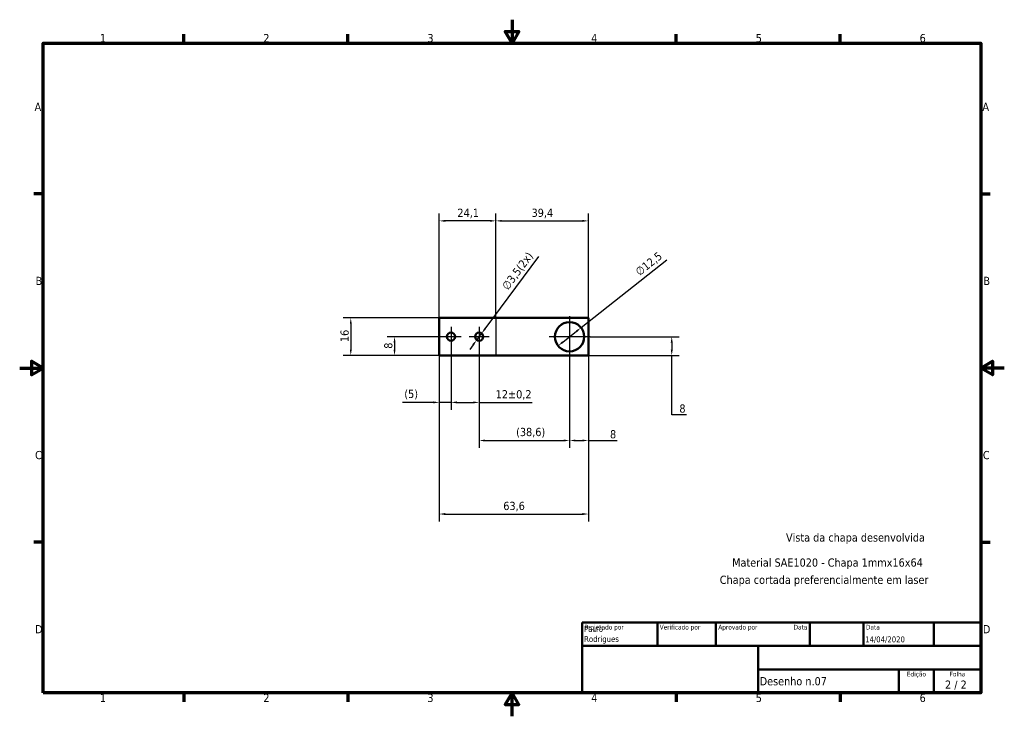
# Model space of a CAD drawing. Header units: millimetres. Extents: x 0 to 420, y 0 to 297.
import ezdxf
from ezdxf.enums import TextEntityAlignment as Align

# ---------------------------------------------------------------- set-up
doc = ezdxf.new("R2010")
doc.units = ezdxf.units.MM
for name, color, linetype, lineweight in [('Borda (ISO)', 7, 'Continuous', 70), ('Dimensão (ISO)', 7, 'Continuous', 25), ('Linha de centro curva (ISO)', 7, 'Continuous', 25), ('Marca de centro (ISO)', 7, 'Continuous', 25), ('Símbolo (ISO)', 7, 'Continuous', 25), ('Título (ISO)', 7, 'Continuous', 50), ('Visível (ISO)', 7, 'Continuous', 50)]:
    doc.layers.add(name, color=color, linetype=linetype, lineweight=lineweight)
doc.styles.add('Estilo de texto13', font='tahoma.ttf')
doc.styles.add('Estilo de texto14', font='tahoma.ttf')
doc.styles.add('Texto da nota (ISO)', font='tahoma.ttf')
doc.dimstyles.new('Padrão (ISO)', dxfattribs={"dimtxt": 3.5, "dimasz": 2.5, "dimexe": 3.175, "dimexo": 0, "dimgap": 0.762, "dimtad": 1, "dimrnd": 1e-08, "dimzin": 0, "dimtxsty": 'Texto da nota (ISO)', "dimcen": 0.09, "dimdle": 10, "dimclrd": 256, "dimclre": 256, "dimclrt": 256, "dimazin": 0, "dimtfac": 1.001486, "dimtmove": 0, "dimatfit": 3, "dimfxl": 1, "dimtolj": 1, "dimtzin": 0, "dimlwd": -1, "dimlwe": -1, "dimarcsym": 0})

# ---------------------------------------------------------------- blocks, each defined once
blk = doc.blocks.new('Bordas Borda padrão')
at = {"layer": 'Borda (ISO)'}
for p, q in [((70, 287), (70, 290.9)), ((140, 287), (140, 290.9)), ((280, 287), (280, 290.9)), ((350, 287), (350, 290.9)), ((10, 222.75), (6.1, 222.75)), ((410, 222.75), (413.9, 222.75)), ((10, 74.25), (6.1, 74.25)), ((410, 74.25), (413.9, 74.25)), ((70, 10), (70, 6.1)), ((140, 10), (140, 6.1)), ((280, 10), (280, 6.1)), ((350, 10), (350, 6.1))]:
    blk.add_line(p, q, dxfattribs=at)
at = {"layer": 'Borda (ISO)', "flags": 128}
for points in [[(210, 297), (210, 287), (207.11, 292), (212.89, 292), (210, 287)], [(10, 10), (10, 287), (410, 287), (410, 10), (10, 10)], [(0, 148.5), (10, 148.5), (5, 151.39), (5, 145.61), (10, 148.5)], [(420, 148.5), (410, 148.5), (415, 151.39), (415, 145.61), (410, 148.5)], [(210, 0), (210, 10), (207.11, 5), (212.89, 5), (210, 10)]]:
    blk.add_lwpolyline(points, dxfattribs=at)
at = {"layer": 'Borda (ISO)', "char_height": 3.5, "attachment_point": 7, "style": 'Texto da nota (ISO)'}
for s, insert in [('1', (34.21, 287.4)), ('2', (103.94, 287.4)), ('3', (173.91, 287.33)), ('4', (243.78, 287.4)), ('5', (313.98, 287.33)), ('6', (383.88, 287.33)), ('A', (6.36, 258.13)), ('A', (410.66, 258.13)), ('B', (6.78, 183.88)), ('B', (411.08, 183.88)), ('C', (6.56, 109.56)), ('C', (410.86, 109.56)), ('D', (6.57, 35.38)), ('D', (410.87, 35.38)), ('1', (34.21, 6.1)), ('2', (103.94, 6.1)), ('3', (173.91, 6.03)), ('4', (243.78, 6.1)), ('5', (313.98, 6.03)), ('6', (383.88, 6.03))]:
    blk.add_mtext(s, dxfattribs=dict(at, insert=insert))
blk = doc.blocks.new('Blocos de títulos ISO')
at = {"layer": 'Título (ISO)'}
for p, q in [((270.07, 130), (100.07, 130)), ((100.07, 130), (100.07, 100)), ((132.07, 120), (132.07, 130)), ((157.07, 120), (157.07, 130)), ((197.07, 120), (197.07, 130)), ((220.07, 120), (220.07, 130)), ((250.07, 120), (250.07, 130)), ((270.07, 100), (270.07, 130)), ((100.07, 120), (270.07, 120)), ((175.07, 120), (175.07, 100)), ((270.07, 110), (175.07, 110)), ((235.07, 100), (235.07, 110)), ((250.07, 100), (250.07, 110)), ((100.07, 100), (270.07, 100))]:
    blk.add_line(p, q, dxfattribs=at)
at = {"layer": 'Título (ISO)', "style": 'Estilo de texto14'}
for s, p in [('Projetado por', (101.07, 129)), ('Verificado por', (133.07, 129)), ('Aprovado por', (158.07, 129)), ('Data', (221.07, 129))]:
    blk.add_text(s, height=2, dxfattribs=at).set_placement(p, align=Align.TOP_LEFT)
blk.add_text('Data', height=2, dxfattribs=at).set_placement((196.07, 129), align=Align.TOP_RIGHT)
for s, p in [('Edição', (242.57, 109)), ('Folha', (260.07, 109))]:
    blk.add_text(s, height=2, dxfattribs=at).set_placement(p, align=Align.TOP_CENTER)
at = {"layer": 'Título (ISO)', "style": 'Texto da nota (ISO)'}
blk.add_text('2 / 2 ', height=3.5, dxfattribs=at).set_placement((260.07, 103.5), align=Align.MIDDLE_CENTER)
at = {"layer": 'Título (ISO)'}
for tag, p, height, style in [('AUTOR_001', (100.82, 125.99), 2.5, 'Estilo de texto13'), ('AUTOR_002', (100.82, 121.71), 2.5, 'Estilo de texto13'), ('DATA_DE_CRIAÇÃO_001', (220.69, 121.54), 2.5, 'Estilo de texto13'), ('NÚMERO_DA_PEÇA_001', (175.72, 103.21), 3.5, 'Texto da nota (ISO)')]:
    blk.add_attdef(tag, p, '', height=height, dxfattribs=dict(at, style=style))
at = {"layer": 'Título (ISO)', "style": 'Estilo de texto13'}
for tag, p in [('VERIFICADO_POR', (133.07, 121)), ('APROVADO_POR_ENG.', (158.07, 121))]:
    blk.add_attdef(tag, text='', height=2.5, dxfattribs=at).set_placement(p, align=Align.BOTTOM_LEFT)
blk.add_attdef('DATA_DE_APROVAÇÃO_DA_ENG.', text='', height=2.5, dxfattribs=at).set_placement((196.07, 121), align=Align.BOTTOM_RIGHT)
at = {"layer": 'Título (ISO)', "style": 'Texto da nota (ISO)'}
for tag, p in [('TÍTULO', (222.57, 115)), ('EMPRESA', (137.41, 109.96)), ('NÚMERO_DE_REVISÃO', (242.57, 103.5))]:
    blk.add_attdef(tag, text='', height=3.5, dxfattribs=at).set_placement(p, align=Align.MIDDLE_CENTER)
blk = doc.blocks.new('*D5')
at = {"layer": 'Defpoints', "color": 0, "transparency": 16777216}
for p in [(179, 169.84), (141.23, 153.84), (179, 153.84)]:
    blk.add_point(p, dxfattribs=at)
at = {"layer": 'Dimensão (ISO)', "transparency": 16777216}
for p, q in [((179, 169.84), (138.05, 169.84)), ((141.23, 167.34), (141.23, 156.34)), ((179, 153.84), (138.05, 153.84))]:
    blk.add_line(p, q, dxfattribs=at)
for points in [[(140.81, 167.34), (141.64, 167.34), (141.23, 169.84)], [(140.81, 156.34), (141.64, 156.34), (141.23, 153.84)]]:
    blk.add_solid(points, dxfattribs=at)
at = {"layer": 'Dimensão (ISO)', "transparency": 16777216, "insert": (136.83, 159.55), "char_height": 3.5, "attachment_point": 1, "rotation": 90, "style": 'Texto da nota (ISO)'}
blk.add_mtext('\\A1;16', dxfattribs=at)
blk = doc.blocks.new('*D6')
at = {"layer": 'Defpoints', "color": 0, "transparency": 16777216}
for p in [(179, 211.23), (179, 169.84), (203.13, 169.84)]:
    blk.add_point(p, dxfattribs=at)
at = {"layer": 'Dimensão (ISO)', "transparency": 16777216}
for p, q in [((179, 169.84), (179, 214.4)), ((203.13, 169.84), (203.13, 214.4)), ((200.63, 211.23), (181.5, 211.23))]:
    blk.add_line(p, q, dxfattribs=at)
for points in [[(181.5, 211.64), (181.5, 210.81), (179, 211.23)], [(200.63, 211.64), (200.63, 210.81), (203.13, 211.23)]]:
    blk.add_solid(points, dxfattribs=at)
at = {"layer": 'Dimensão (ISO)', "transparency": 16777216, "insert": (186.71, 216.43), "char_height": 3.5, "attachment_point": 1, "style": 'Texto da nota (ISO)'}
blk.add_mtext('\\A1;24,1', dxfattribs=at)
blk = doc.blocks.new('*D7')
at = {"layer": 'Defpoints', "color": 0, "transparency": 16777216}
for p in [(242.57, 211.23), (203.13, 169.84), (242.57, 169.84)]:
    blk.add_point(p, dxfattribs=at)
at = {"layer": 'Dimensão (ISO)', "transparency": 16777216}
for p, q in [((203.13, 169.84), (203.13, 214.4)), ((242.57, 169.84), (242.57, 214.4)), ((205.63, 211.23), (240.07, 211.23))]:
    blk.add_line(p, q, dxfattribs=at)
for points in [[(205.63, 211.64), (205.63, 210.81), (203.13, 211.23)], [(240.07, 211.64), (240.07, 210.81), (242.57, 211.23)]]:
    blk.add_solid(points, dxfattribs=at)
at = {"layer": 'Dimensão (ISO)', "transparency": 16777216, "insert": (218.35, 216.43), "char_height": 3.5, "attachment_point": 1, "style": 'Texto da nota (ISO)'}
blk.add_mtext('\\A1;39,4', dxfattribs=at)
blk = doc.blocks.new('*D8')
at = {"layer": 'Defpoints', "color": 0, "transparency": 16777216}
for p in [(184, 157.59), (179, 153.84), (179, 133.84)]:
    blk.add_point(p, dxfattribs=at)
at = {"layer": 'Dimensão (ISO)', "transparency": 16777216}
for p, q in [((184, 157.59), (184, 130.66)), ((179, 153.84), (179, 130.66)), ((176.5, 133.84), (163.31, 133.84)), ((184, 133.84), (179, 133.84)), ((186.5, 133.84), (189, 133.84))]:
    blk.add_line(p, q, dxfattribs=at)
for points in [[(176.5, 134.25), (176.5, 133.42), (179, 133.84)], [(186.5, 134.25), (186.5, 133.42), (184, 133.84)]]:
    blk.add_solid(points, dxfattribs=at)
at = {"layer": 'Dimensão (ISO)', "transparency": 16777216, "insert": (164.07, 139.22), "char_height": 3.5, "attachment_point": 1, "style": 'Texto da nota (ISO)'}
blk.add_mtext('\\A1;(5)', dxfattribs=at)
blk = doc.blocks.new('*D9')
at = {"layer": 'Defpoints', "color": 0, "transparency": 16777216}
for p in [(184, 157.59), (196, 157.59), (196, 133.84)]:
    blk.add_point(p, dxfattribs=at)
at = {"layer": 'Dimensão (ISO)', "transparency": 16777216}
for p, q in [((184, 157.59), (184, 130.66)), ((196, 157.59), (196, 130.66)), ((186.5, 133.84), (193.5, 133.84)), ((196, 133.84), (218.55, 133.84))]:
    blk.add_line(p, q, dxfattribs=at)
for points in [[(186.5, 134.25), (186.5, 133.42), (184, 133.84)], [(193.5, 134.25), (193.5, 133.42), (196, 133.84)]]:
    blk.add_solid(points, dxfattribs=at)
at = {"layer": 'Dimensão (ISO)', "transparency": 16777216, "insert": (203.05, 139.05), "char_height": 3.5, "attachment_point": 1, "style": 'Texto da nota (ISO)'}
blk.add_mtext('\\A1;12{\\H3.5052;±0,2}', dxfattribs=at)
blk = doc.blocks.new('*D10')
at = {"layer": 'Defpoints', "color": 0, "transparency": 16777216}
for p in [(196, 157.59), (234.57, 153.09), (234.57, 117.58)]:
    blk.add_point(p, dxfattribs=at)
at = {"layer": 'Dimensão (ISO)', "transparency": 16777216}
for p, q in [((196, 157.59), (196, 114.41)), ((234.57, 153.09), (234.57, 114.41)), ((198.5, 117.58), (232.07, 117.58))]:
    blk.add_line(p, q, dxfattribs=at)
for points in [[(198.5, 118), (198.5, 117.17), (196, 117.58)], [(232.07, 118), (232.07, 117.17), (234.57, 117.58)]]:
    blk.add_solid(points, dxfattribs=at)
at = {"layer": 'Dimensão (ISO)', "transparency": 16777216, "insert": (211.76, 122.97), "char_height": 3.5, "attachment_point": 1, "style": 'Texto da nota (ISO)'}
blk.add_mtext('\\A1;(38,6)', dxfattribs=at)
blk = doc.blocks.new('*D11')
at = {"layer": 'Defpoints', "color": 0, "transparency": 16777216}
for p in [(234.57, 153.09), (242.57, 153.84), (242.57, 117.58)]:
    blk.add_point(p, dxfattribs=at)
at = {"layer": 'Dimensão (ISO)', "transparency": 16777216}
for p, q in [((234.57, 153.09), (234.57, 114.41)), ((242.57, 153.84), (242.57, 114.41)), ((237.07, 117.58), (240.07, 117.58)), ((242.57, 117.58), (254.85, 117.58))]:
    blk.add_line(p, q, dxfattribs=at)
for points in [[(237.07, 118), (237.07, 117.17), (234.57, 117.58)], [(240.07, 118), (240.07, 117.17), (242.57, 117.58)]]:
    blk.add_solid(points, dxfattribs=at)
at = {"layer": 'Dimensão (ISO)', "transparency": 16777216, "insert": (251.81, 122.01), "char_height": 3.5, "attachment_point": 1, "style": 'Texto da nota (ISO)'}
blk.add_mtext('\\A1;8', dxfattribs=at)
blk = doc.blocks.new('*D12')
at = {"layer": 'Defpoints', "color": 0, "transparency": 16777216}
for p in [(243.32, 161.84), (242.57, 153.84), (278.14, 153.84)]:
    blk.add_point(p, dxfattribs=at)
at = {"layer": 'Dimensão (ISO)', "transparency": 16777216}
for p, q in [((243.32, 161.84), (281.31, 161.84)), ((278.14, 159.34), (278.14, 156.34)), ((242.57, 153.84), (281.31, 153.84)), ((278.14, 128.55), (278.14, 153.84)), ((284.44, 128.55), (278.14, 128.55))]:
    blk.add_line(p, q, dxfattribs=at)
for points in [[(277.72, 159.34), (278.55, 159.34), (278.14, 161.84)], [(277.72, 156.34), (278.55, 156.34), (278.14, 153.84)]]:
    blk.add_solid(points, dxfattribs=at)
at = {"layer": 'Dimensão (ISO)', "transparency": 16777216, "insert": (281.4, 132.97), "char_height": 3.5, "attachment_point": 1, "style": 'Texto da nota (ISO)'}
blk.add_mtext('\\A1;8', dxfattribs=at)
blk = doc.blocks.new('*D13')
at = {"layer": 'Defpoints', "color": 0, "transparency": 16777216}
for p in [(239.48, 165.71), (229.67, 157.96)]:
    blk.add_point(p, dxfattribs=at)
at = {"layer": 'Dimensão (ISO)', "transparency": 16777216}
for p, q in [((239.48, 165.71), (276.01, 194.6)), ((231.63, 159.51), (237.51, 164.16))]:
    blk.add_line(p, q, dxfattribs=at)
for points in [[(237.26, 164.49), (237.77, 163.83), (239.48, 165.71)], [(231.37, 159.84), (231.89, 159.18), (229.67, 157.96)]]:
    blk.add_solid(points, dxfattribs=at)
at = {"layer": 'Dimensão (ISO)', "transparency": 16777216, "insert": (262.19, 190.38), "char_height": 3.5, "attachment_point": 1, "rotation": 38.331, "style": 'Texto da nota (ISO)'}
blk.add_mtext('\\A1;∅12,5', dxfattribs=at)
blk = doc.blocks.new('*D14')
at = {"layer": 'Defpoints', "color": 0, "transparency": 16777216}
for p in [(179.75, 161.84), (159.9, 153.84), (179, 153.84)]:
    blk.add_point(p, dxfattribs=at)
at = {"layer": 'Dimensão (ISO)', "transparency": 16777216}
for p, q in [((179.75, 161.84), (156.72, 161.84)), ((159.9, 159.34), (159.9, 156.34)), ((179, 153.84), (156.72, 153.84))]:
    blk.add_line(p, q, dxfattribs=at)
for points in [[(159.48, 159.34), (160.31, 159.34), (159.9, 161.84)], [(159.48, 156.34), (160.31, 156.34), (159.9, 153.84)]]:
    blk.add_solid(points, dxfattribs=at)
at = {"layer": 'Dimensão (ISO)', "transparency": 16777216, "insert": (155.48, 156.7), "char_height": 3.5, "attachment_point": 1, "rotation": 90, "style": 'Texto da nota (ISO)'}
blk.add_mtext('\\A1;8', dxfattribs=at)
blk = doc.blocks.new('*D15')
at = {"layer": 'Defpoints', "color": 0, "transparency": 16777216}
for p in [(194.95, 160.43), (197.04, 163.24)]:
    blk.add_point(p, dxfattribs=at)
at = {"layer": 'Dimensão (ISO)', "transparency": 16777216}
for p, q in [((198.53, 165.25), (221.38, 196)), ((194.95, 160.43), (197.04, 163.24)), ((193.46, 158.42), (191.97, 156.42))]:
    blk.add_line(p, q, dxfattribs=at)
for points in [[(198.2, 165.5), (198.87, 165), (197.04, 163.24)], [(193.13, 158.67), (193.8, 158.18), (194.95, 160.43)]]:
    blk.add_solid(points, dxfattribs=at)
at = {"layer": 'Dimensão (ISO)', "transparency": 16777216, "insert": (205.41, 183.54), "char_height": 3.5, "attachment_point": 1, "rotation": 53.3863, "style": 'Texto da nota (ISO)'}
blk.add_mtext('\\A1;\\fTahoma|b0|i0;\\H3.5000;∅3,5(2x)', dxfattribs=at)
blk = doc.blocks.new('*D16')
at = {"layer": 'Defpoints', "color": 0, "transparency": 16777216}
for p in [(179, 153.84), (242.57, 153.84), (242.57, 86.24)]:
    blk.add_point(p, dxfattribs=at)
at = {"layer": 'Dimensão (ISO)', "transparency": 16777216}
for p, q in [((179, 153.84), (179, 83.07)), ((242.57, 153.84), (242.57, 83.07)), ((181.5, 86.24), (240.07, 86.24))]:
    blk.add_line(p, q, dxfattribs=at)
for points in [[(181.5, 86.66), (181.5, 85.82), (179, 86.24)], [(240.07, 86.66), (240.07, 85.82), (242.57, 86.24)]]:
    blk.add_solid(points, dxfattribs=at)
at = {"layer": 'Dimensão (ISO)', "transparency": 16777216, "insert": (206.29, 91.45), "char_height": 3.5, "attachment_point": 1, "style": 'Texto da nota (ISO)'}
blk.add_mtext('\\A1;63,6', dxfattribs=at)

msp = doc.modelspace()

# ---------------------------------------------------------------- linework, layer by layer
at = {"layer": 'Linha de centro curva (ISO)'}
msp.add_line((203.13, 169.84), (203.13, 153.84), dxfattribs=at)
at = {"layer": 'Marca de centro (ISO)', "linetype": 'Continuous'}
for p, q in [((234.57, 170.59), (234.57, 153.09)), ((184, 166.09), (184, 157.59)), ((196, 166.09), (196, 157.59)), ((188.25, 161.84), (179.75, 161.84)), ((200.25, 161.84), (191.75, 161.84)), ((243.32, 161.84), (225.82, 161.84))]:
    msp.add_line(p, q, dxfattribs=at)
at = {"layer": 'Visível (ISO)'}
for p, q in [((179, 169.84), (242.57, 169.84)), ((179, 153.84), (179, 169.84)), ((242.57, 169.84), (242.57, 153.84)), ((242.57, 153.84), (179, 153.84))]:
    msp.add_line(p, q, dxfattribs=at)
for centre, radius in [((234.57, 161.84), 6.25), ((184, 161.84), 1.75), ((196, 161.84), 1.75)]:
    msp.add_circle(centre, radius, dxfattribs=at)

# ---------------------------------------------------------------- block references
msp.add_blockref('Bordas Borda padrão', (0, 0))
msp.add_blockref('Blocos de títulos ISO', (139.93, -90)).add_auto_attribs({'NÚMERO_DA_PEÇA_001': 'Desenho n.07', 'AUTOR_001': 'Paulo', 'DATA_DE_CRIAÇÃO_001': '14/04/2020', 'AUTOR_002': 'Rodrigues'})

# ---------------------------------------------------------------- texts
at = {"layer": 'Símbolo (ISO)', "char_height": 3.5, "attachment_point": 1, "style": 'Texto da nota (ISO)'}
for s, insert, width in [('{\\fTahoma|b0|i0;Vista da chapa desenvolvida}', (326.88, 77.99), 59.9254), ('{\\fTahoma|b0|i0;Material SAE1020 - Chapa 1mmx16x64}', (303.91, 67.3), 82.6471), ('{\\fTahoma|b0|i0;Chapa cortada preferencialmente em laser}', (298.64, 59.95), 90.1094)]:
    msp.add_mtext(s, dxfattribs=dict(at, insert=insert, width=width))

# ---------------------------------------------------------------- dimensions: what is measured, and where the dimension line sits
at = {"layer": 'Dimensão (ISO)'}
for base, p1, p2, angle, override, picture, middle in [((179, 211.23), (203.13, 169.84), (179, 169.84), 180, {"dimgap": 0.762, "dimdec": 1, "dimtol": 0, "dimlim": 0, "dimtp": 0, "dimtm": 0, "dimtdec": 2, "dimtofl": 0, "dimatfit": 1}, '*D6', (191.06, 211.23)), ((242.57, 211.23), (203.13, 169.84), (242.57, 169.84), 180, {"dimgap": 0.762, "dimdec": 1, "dimtol": 0, "dimlim": 0, "dimtp": 0, "dimtm": 0, "dimtdec": 2, "dimtofl": 0, "dimatfit": 1}, '*D7', (222.85, 211.23)), ((141.23, 153.84), (179, 169.84), (179, 153.84), 270, {"dimgap": 0.762, "dimdec": 0, "dimtol": 0, "dimlim": 0, "dimtp": 0, "dimtm": 0, "dimtdec": 2, "dimtofl": 0, "dimatfit": 1}, '*D5', (141.23, 161.84)), ((159.9, 153.84), (179.75, 161.84), (179, 153.84), 90, {"dimgap": 0.762, "dimdec": 0, "dimtol": 0, "dimlim": 0, "dimtp": 0, "dimtm": 0, "dimtdec": 2, "dimtofl": 0, "dimatfit": 1}, '*D14', (159.9, 157.84)), ((278.14, 153.84), (243.32, 161.84), (242.57, 153.84), 90, {"dimgap": 0.762, "dimtih": 1, "dimtoh": 1, "dimdec": 0, "dimtol": 0, "dimlim": 0, "dimtp": 0, "dimtm": 0, "dimtdec": 2, "dimtofl": 0, "dimtmove": 1, "dimatfit": 2}, '*D12', (278.65, 128.55)), ((196, 133.84), (184, 157.59), (196, 157.59), 180, {"dimgap": 0.762, "dimdec": 0, "dimtol": 1, "dimlim": 0, "dimtp": 0.2, "dimtm": 0.2, "dimtdec": 1, "dimtofl": 0, "dimatfit": 2}, '*D9', (210.42, 133.84)), ((242.57, 117.58), (234.57, 153.09), (242.57, 153.84), 180, {"dimgap": 0.762, "dimdec": 0, "dimtol": 0, "dimlim": 0, "dimtp": 0, "dimtm": 0, "dimtdec": 2, "dimtofl": 0, "dimatfit": 2}, '*D11', (252.95, 117.58))]:
    dim = msp.add_linear_dim(base=base, p1=p1, p2=p2, angle=angle, dimstyle='Padrão (ISO)', override=override, dxfattribs=at)
    dim.commit()
    dim.dimension.update_dxf_attribs({"geometry": picture, "text_midpoint": middle, "dimtype": 160})
dim = msp.add_diameter_dim_2p(p1=(194.95, 160.43), p2=(197.04, 163.24), text='\\fTahoma|b0|i0;\\H3.5000;<>(2x)', dimstyle='Padrão (ISO)', override={"dimgap": 0.762, "dimdec": 1, "dimlfac": 1, "dimtol": 0, "dimlim": 0, "dimtp": 0, "dimtm": 0, "dimtdec": 2, "dimatfit": 2}, dxfattribs=at)
dim.commit()
dim.dimension.update_dxf_attribs({"geometry": '*D15', "text_midpoint": (215.33, 187.85), "dimtype": 163})
dim = msp.add_diameter_dim_2p(p1=(229.67, 157.96), p2=(239.48, 165.71), dimstyle='Padrão (ISO)', override={"dimgap": 0.762, "dimdec": 1, "dimlfac": 1, "dimtol": 0, "dimlim": 0, "dimtp": 0, "dimtm": 0, "dimtdec": 2, "dimatfit": 2}, dxfattribs=at)
dim.commit()
dim.dimension.update_dxf_attribs({"geometry": '*D13', "text_midpoint": (270.43, 190.19), "dimtype": 163})
for base, p1, p2, override, picture, middle in [((179, 133.84), (184, 157.59), (179, 153.84), {"dimgap": 0.762, "dimdec": 0, "dimtol": 0, "dimlim": 0, "dimtp": 0, "dimtm": 0, "dimtdec": 2, "dimtofl": 1, "dimatfit": 1}, '*D8', (166.97, 133.84)), ((234.57, 117.58), (196, 157.59), (234.57, 153.09), {"dimgap": 0.762, "dimdec": 1, "dimtol": 0, "dimlim": 0, "dimtp": 0, "dimtm": 0, "dimtdec": 2, "dimtofl": 0, "dimatfit": 1}, '*D10', (218.02, 117.58))]:
    dim = msp.add_linear_dim(base=base, p1=p1, p2=p2, angle=180, text='(<>)', dimstyle='Padrão (ISO)', override=override, dxfattribs=at)
    dim.commit()
    dim.dimension.update_dxf_attribs({"geometry": picture, "text_midpoint": middle, "dimtype": 160})
dim = msp.add_linear_dim(base=(242.57, 86.24), p1=(179, 153.84), p2=(242.57, 153.84), dimstyle='Padrão (ISO)', override={"dimgap": 0.762, "dimdec": 1, "dimtol": 0, "dimlim": 0, "dimtp": 0, "dimtm": 0, "dimtdec": 2, "dimtofl": 0, "dimatfit": 1}, dxfattribs=at)
dim.commit()
dim.dimension.update_dxf_attribs({"geometry": '*D16', "text_midpoint": (210.78, 86.24), "dimtype": 160})

doc.saveas('drawing.dxf')
